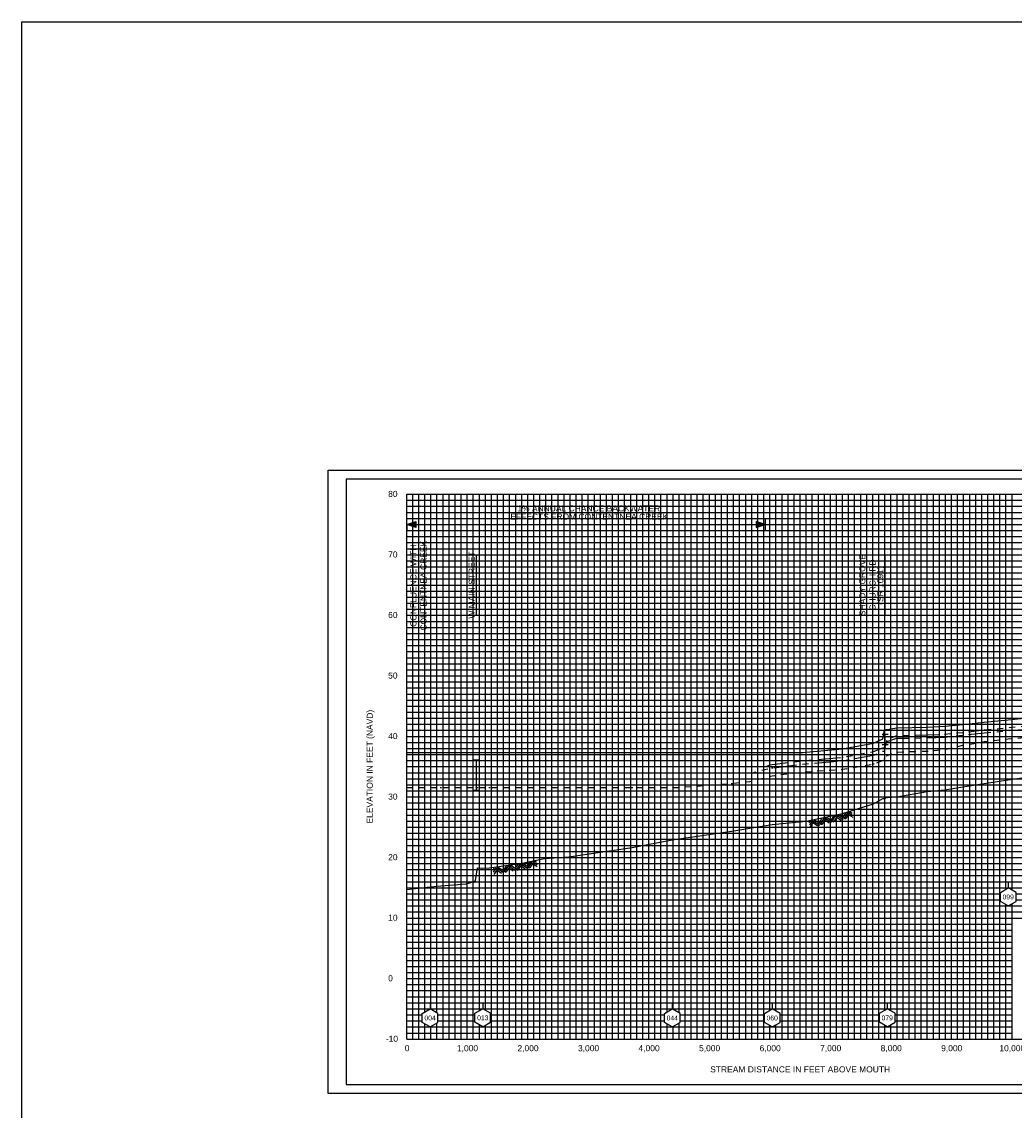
# Model space of a CAD drawing. Header units: inches. Extents: x -9.2 to 57.8, y 27.6 to 67.1.
# Tile 2 of 8: x -9.2 to 7.2, y 38.2 to 56.2. Entities that reach past the tile are written whole.
import ezdxf
from ezdxf.enums import TextEntityAlignment as Align

# ---------------------------------------------------------------- set-up
doc = ezdxf.new("R2010")
doc.units = ezdxf.units.IN
doc.header["$LTSCALE"] = 0.3
doc.header["$MEASUREMENT"] = 0
doc.set_wipeout_variables(frame=1)
for name, pattern in [('CENTER', [2, 1.25, -0.25, 0.25, -0.25]), ('DOT', [0.25, 0, -0.25]), ('HIDDEN', [0.375, 0.25, -0.125]), ('PHANTOM', [2.5, 1.25, -0.25, 0.25, -0.25, 0.25, -0.25])]:
    doc.linetypes.add(name, pattern=pattern)
doc.layers.get('0').update_dxf_attribs({"color": 3, "plot": 0})
for name, color, linetype in [('1', 5, 'Continuous'), ('2', 50, 'Continuous'), ('3', 9, 'DOT'), ('STREAM', 5, 'Continuous'), ('STRUCTURE', 30, 'Continuous'), ('TEXT', 255, 'Continuous'), ('WS10', 4, 'HIDDEN'), ('WS100', 5, 'PHANTOM'), ('WS50', 1, 'CENTER'), ('WS500', 1, 'Continuous'), ('XSEC', 7, 'Continuous'), ('XSECTEXTLINE', 7, 'Continuous')]:
    doc.layers.add(name, color=color, linetype=linetype)
doc.styles.add('ARIAL', font='ARIAL.TTF')
doc.styles.add('xs', font='ARIAL.TTF')

# ---------------------------------------------------------------- blocks, each defined once
blk = doc.blocks.new('rock')
at = {"layer": 'STREAM'}
for p, q in [((0.171, 0.001), (0.147, -0.023)), ((0.209, 0.001), (0.147, -0.061)), ((0.247, 0.001), (0.147, -0.099)), ((0.251, 0.001), (0.351, -0.099)), ((0.375, 0.001), (0.313, -0.061)), ((0.413, 0.001), (0.332, -0.08)), ((0.451, 0.001), (0.351, -0.099)), ((0.451, 0.001), (0.551, -0.099)), ((0.575, 0.001), (0.513, -0.061)), ((0.613, 0.001), (0.532, -0.08)), ((0.651, 0.001), (0.551, -0.099)), ((0.651, 0.001), (0.751, -0.099)), ((0.776, 0.001), (0.713, -0.061)), ((0.813, 0.001), (0.732, -0.08)), ((0.851, 0.001), (0.751, -0.099)), ((0.851, 0.001), (0.88, -0.028)), ((0.211, -0.034), (0.275, -0.099)), ((0.23, -0.016), (0.313, -0.099)), ((0.413, -0.036), (0.475, -0.099)), ((0.432, -0.018), (0.513, -0.099)), ((0.613, -0.036), (0.676, -0.099)), ((0.632, -0.018), (0.713, -0.099)), ((0.813, -0.036), (0.876, -0.099)), ((0.832, -0.018), (0.88, -0.066))]:
    blk.add_line(p, q, dxfattribs=at)
blk = doc.blocks.new('wipeout')
blk.add_wipeout([(0, 0.15), (-0.129917, 0.075), (-0.129917, -0.075), (0, -0.15), (0.129917, -0.075), (0.129917, 0.075)])
blk = doc.blocks.new('xsec')
blk.add_line((0, 0.35), (0, 0.25))
blk.add_blockref('wipeout', (0, 0.1))
for p, q in [((-0.13, 0.175), (0, 0.25)), ((0.13, 0.175), (0, 0.25)), ((0, 0.25), (0, 0.25)), ((-0.13, 0.025), (-0.13, 0.175)), ((0, -0.05), (-0.13, 0.025)), ((0, -0.05), (0.13, 0.025)), ((0.13, 0.025), (0.13, 0.175))]:
    blk.add_line(p, q)

msp = doc.modelspace()

# ---------------------------------------------------------------- linework, layer by layer
at = {"layer": '1'}
for p, q in [((-3.838, 48.627), (-3.838, 38.627)), ((11.662, 48.627), (-3.838, 48.627)), ((-3.838, 38.627), (-3.838, 38.627)), ((-3.838, 38.627), (11.662, 38.627)), ((-3.838, 38.627), (-3.838, 38.627))]:
    msp.add_line(p, q, dxfattribs=at)
at = {"layer": '2', "color": 50}
for p, q in [((-2.838, 39.377), (-2.838, 48.377)), ((-2.838, 48.377), (10.162, 48.377)), ((-1.838, 39.377), (-1.838, 48.377)), ((-0.838, 39.377), (-0.838, 48.377)), ((0.162, 39.377), (0.162, 48.377)), ((1.162, 39.377), (1.162, 48.377)), ((2.162, 39.377), (2.162, 48.377)), ((3.162, 39.377), (3.162, 48.377)), ((4.162, 39.377), (4.162, 48.377)), ((5.162, 39.377), (5.162, 48.377)), ((6.162, 39.377), (6.162, 48.377)), ((7.162, 39.377), (7.162, 48.377)), ((-2.838, 46.377), (10.162, 46.377)), ((-2.838, 45.377), (10.162, 45.377)), ((-2.838, 44.377), (10.162, 44.377)), ((-2.838, 43.377), (10.162, 43.377)), ((-2.838, 42.377), (10.162, 42.377)), ((-2.838, 41.377), (10.162, 41.377)), ((-2.838, 40.377), (7.162, 40.377)), ((-2.838, 39.377), (10.162, 39.377))]:
    msp.add_line(p, q, dxfattribs=at)
at = {"layer": '2', "color": 50, "linetype": 'Continuous'}
msp.add_line((-2.838, 47.377), (10.162, 47.377), dxfattribs=at)
at = {"layer": '3', "color": 8, "linetype": 'Continuous'}
for p, q in [((-2.738, 39.377), (-2.738, 48.377)), ((-2.638, 39.377), (-2.638, 48.377)), ((-2.538, 39.377), (-2.538, 48.377)), ((-2.438, 39.377), (-2.438, 48.377)), ((-2.338, 39.377), (-2.338, 48.377)), ((-2.238, 39.377), (-2.238, 48.377)), ((-2.138, 39.377), (-2.138, 48.377)), ((-2.038, 39.377), (-2.038, 48.377)), ((-1.938, 39.377), (-1.938, 48.377)), ((-1.738, 39.377), (-1.738, 48.377)), ((-1.638, 39.377), (-1.638, 48.377)), ((-1.538, 39.377), (-1.538, 48.377)), ((-1.438, 39.377), (-1.438, 48.377)), ((-1.338, 39.377), (-1.338, 48.377)), ((-1.238, 39.377), (-1.238, 48.377)), ((-1.138, 39.377), (-1.138, 48.377)), ((-1.038, 39.377), (-1.038, 48.377)), ((-0.938, 39.377), (-0.938, 48.377)), ((-0.738, 39.377), (-0.738, 48.377)), ((-0.638, 39.377), (-0.638, 48.377)), ((-0.538, 39.377), (-0.538, 48.377)), ((-0.438, 39.377), (-0.438, 48.377)), ((-0.338, 39.377), (-0.338, 48.377)), ((-0.238, 39.377), (-0.238, 48.377)), ((-0.138, 39.377), (-0.138, 48.377)), ((-0.038, 39.377), (-0.038, 48.377)), ((0.062, 39.377), (0.062, 48.377)), ((0.262, 39.377), (0.262, 48.377)), ((0.362, 39.377), (0.362, 48.377)), ((0.462, 39.377), (0.462, 48.377)), ((0.562, 39.377), (0.562, 48.377)), ((0.662, 39.377), (0.662, 48.377)), ((0.762, 39.377), (0.762, 48.377)), ((0.862, 39.377), (0.862, 48.377)), ((0.962, 39.377), (0.962, 48.377)), ((1.062, 39.377), (1.062, 48.377)), ((1.262, 39.377), (1.262, 48.377)), ((1.362, 39.377), (1.362, 48.377)), ((1.462, 39.377), (1.462, 48.377)), ((1.562, 39.377), (1.562, 48.377)), ((1.662, 39.377), (1.662, 48.377)), ((1.762, 39.377), (1.762, 48.377)), ((1.862, 39.377), (1.862, 48.377)), ((1.962, 39.377), (1.962, 48.377)), ((2.062, 39.377), (2.062, 48.377)), ((2.262, 39.377), (2.262, 48.377)), ((2.362, 39.377), (2.362, 48.377)), ((2.462, 39.377), (2.462, 48.377)), ((2.562, 39.377), (2.562, 48.377)), ((2.662, 39.377), (2.662, 48.377)), ((2.762, 39.377), (2.762, 48.377)), ((2.862, 39.377), (2.862, 48.377)), ((2.962, 39.377), (2.962, 48.377)), ((3.062, 39.377), (3.062, 48.377)), ((3.262, 39.377), (3.262, 48.377)), ((3.362, 39.377), (3.362, 48.377)), ((3.462, 39.377), (3.462, 48.377)), ((3.562, 39.377), (3.562, 48.377)), ((3.662, 39.377), (3.662, 48.377)), ((3.762, 39.377), (3.762, 48.377)), ((3.862, 39.377), (3.862, 48.377)), ((3.962, 39.377), (3.962, 48.377)), ((4.062, 39.377), (4.062, 48.377)), ((4.262, 39.377), (4.262, 48.377)), ((4.362, 39.377), (4.362, 48.377)), ((4.462, 39.377), (4.462, 48.377)), ((4.562, 39.377), (4.562, 48.377)), ((4.662, 39.377), (4.662, 48.377)), ((4.762, 39.377), (4.762, 48.377)), ((4.862, 39.377), (4.862, 48.377)), ((4.962, 39.377), (4.962, 48.377)), ((5.062, 39.377), (5.062, 48.377)), ((5.262, 39.377), (5.262, 48.377)), ((5.362, 39.377), (5.362, 48.377)), ((5.462, 39.377), (5.462, 48.377)), ((5.562, 39.377), (5.562, 48.377)), ((5.662, 39.377), (5.662, 48.377)), ((5.762, 39.377), (5.762, 48.377)), ((5.862, 39.377), (5.862, 48.377)), ((5.962, 39.377), (5.962, 48.377)), ((6.062, 39.377), (6.062, 48.377)), ((6.262, 39.377), (6.262, 48.377)), ((6.362, 39.377), (6.362, 48.377)), ((6.462, 39.377), (6.462, 48.377)), ((6.562, 39.377), (6.562, 48.377)), ((6.662, 39.377), (6.662, 48.377)), ((6.762, 39.377), (6.762, 48.377)), ((6.862, 39.377), (6.862, 48.377)), ((6.962, 39.377), (6.962, 48.377)), ((7.062, 39.377), (7.062, 48.377)), ((-2.838, 48.277), (10.162, 48.277)), ((-2.838, 48.177), (10.162, 48.177)), ((-2.838, 48.077), (10.162, 48.077)), ((-2.838, 47.977), (10.162, 47.977)), ((-2.838, 47.877), (10.162, 47.877)), ((-2.838, 47.777), (10.162, 47.777)), ((-2.838, 47.677), (10.162, 47.677)), ((-2.838, 47.577), (10.162, 47.577)), ((-2.838, 47.477), (10.162, 47.477)), ((-2.838, 47.277), (10.162, 47.277)), ((-2.838, 47.177), (10.162, 47.177)), ((-2.838, 47.077), (10.162, 47.077)), ((-2.838, 46.977), (10.162, 46.977)), ((-2.838, 46.877), (10.162, 46.877)), ((-2.838, 46.777), (10.162, 46.777)), ((-2.838, 46.677), (10.162, 46.677)), ((-2.838, 46.577), (10.162, 46.577)), ((-2.838, 46.477), (10.162, 46.477)), ((-2.838, 46.277), (10.162, 46.277)), ((-2.838, 46.177), (10.162, 46.177)), ((-2.838, 46.077), (10.162, 46.077)), ((-2.838, 45.977), (10.162, 45.977)), ((-2.838, 45.877), (10.162, 45.877)), ((-2.838, 45.777), (10.162, 45.777)), ((-2.838, 45.677), (10.162, 45.677)), ((-2.838, 45.577), (10.162, 45.577)), ((-2.838, 45.477), (10.162, 45.477)), ((-2.838, 45.277), (10.162, 45.277)), ((-2.838, 45.177), (10.162, 45.177)), ((-2.838, 45.077), (10.162, 45.077)), ((-2.838, 44.977), (10.162, 44.977)), ((-2.838, 44.877), (10.162, 44.877)), ((-2.838, 44.777), (10.162, 44.777)), ((-2.838, 44.677), (10.162, 44.677)), ((-2.838, 44.577), (10.162, 44.577)), ((-2.838, 44.477), (10.162, 44.477)), ((-2.838, 44.277), (10.162, 44.277)), ((-2.838, 44.177), (10.162, 44.177)), ((-2.838, 44.077), (10.162, 44.077)), ((-2.838, 43.977), (10.162, 43.977)), ((-2.838, 43.877), (10.162, 43.877)), ((-2.838, 43.777), (10.162, 43.777)), ((-2.838, 43.677), (10.162, 43.677)), ((-2.838, 43.577), (10.162, 43.577)), ((-2.838, 43.477), (10.162, 43.477)), ((-2.838, 43.277), (10.162, 43.277)), ((-2.838, 43.177), (10.162, 43.177)), ((-2.838, 43.077), (10.162, 43.077)), ((-2.838, 42.977), (10.162, 42.977)), ((-2.838, 42.877), (10.162, 42.877)), ((-2.838, 42.777), (10.162, 42.777)), ((-2.838, 42.677), (10.162, 42.677)), ((-2.838, 42.577), (10.162, 42.577)), ((-2.838, 42.477), (10.162, 42.477)), ((-2.838, 42.277), (10.162, 42.277)), ((-2.838, 42.177), (10.162, 42.177)), ((-2.838, 42.077), (10.162, 42.077)), ((-2.838, 41.977), (10.162, 41.977)), ((-2.838, 41.877), (10.162, 41.877)), ((-2.838, 41.777), (10.162, 41.777)), ((-2.838, 41.677), (10.162, 41.677)), ((-2.838, 41.577), (10.162, 41.577)), ((-2.838, 41.477), (10.162, 41.477)), ((-2.838, 41.277), (7.162, 41.277)), ((-2.838, 41.177), (7.162, 41.177)), ((-2.838, 41.077), (7.162, 41.077)), ((-2.838, 40.977), (7.162, 40.977)), ((-2.838, 40.877), (7.162, 40.877)), ((-2.838, 40.777), (7.162, 40.777)), ((-2.838, 40.677), (7.162, 40.677)), ((-2.838, 40.577), (7.162, 40.577)), ((-2.838, 40.477), (7.162, 40.477)), ((-2.838, 40.277), (7.162, 40.277)), ((-2.838, 40.177), (7.162, 40.177)), ((-2.838, 40.077), (7.162, 40.077)), ((-2.838, 39.977), (7.162, 39.977)), ((-2.838, 39.877), (7.162, 39.877)), ((-2.838, 39.777), (7.162, 39.777)), ((-2.838, 39.677), (7.162, 39.677)), ((-2.838, 39.577), (7.162, 39.577)), ((-2.838, 39.477), (7.162, 39.477))]:
    msp.add_line(p, q, dxfattribs=at)
at = {"layer": 'STREAM'}
msp.add_lwpolyline([(-2.838, 41.846), (-2.452, 41.894), (-2.273, 41.908), (-1.853, 41.939), (-1.726, 41.982), (-1.702, 41.994), (-1.67, 42.205), (-1.581, 42.198), (-1.47, 42.204), (-0.928, 42.284), (-0.562, 42.358), (-0.159, 42.389), (0.887, 42.539), (1.549, 42.669), (2.532, 42.81), (2.829, 42.863), (3.2, 42.92), (3.762, 42.978), (4.361, 43.103), (4.876, 43.264), (5.028, 43.35), (5.055, 43.35), (5.08, 43.367), (5.1, 43.367), (5.257, 43.377), (5.759, 43.465), (6.054, 43.495), (6.35, 43.546), (6.7, 43.599), (7.099, 43.66), (7.581, 43.733)], dxfattribs=at)
at = {"layer": 'STRUCTURE'}
for p, q in [((5.018, 44.416), (5.118, 44.416)), ((5.068, 44.243), (5.068, 44.416)), ((5.018, 44.243), (5.118, 44.243)), ((-1.736, 43.987), (-1.636, 43.987)), ((-1.686, 43.487), (-1.686, 43.987)), ((-1.736, 43.487), (-1.636, 43.487))]:
    msp.add_line(p, q, dxfattribs=at)
msp.add_lwpolyline([(-9.197, 56.181), (57.779, 56.181), (57.779, 32.019), (-9.197, 32.019)], close=True, dxfattribs=at)
at = {"layer": 'TEXT'}
for p, q in [((-2.843, 47.976), (-2.838, 47.776)), ((-2.838, 47.877), (3.035, 47.877)), ((3.086, 47.977), (3.086, 47.777))]:
    msp.add_line(p, q, dxfattribs=at)
for points in [[(-2.838, 47.877), (-2.688, 47.927), (-2.688, 47.827), (-2.838, 47.877)], [(3.086, 47.877), (2.936, 47.927), (2.936, 47.827), (3.086, 47.877)]]:
    msp.add_lwpolyline(points, dxfattribs=at)
at = {"layer": 'TEXT', "elevation": -10}
msp.add_lwpolyline([(-2.837, 46.377), (-2.837, 47.377), (-2.837, 47.377)], dxfattribs=at)
at = {"layer": 'TEXT'}
for points in [[(-2.688, 47.927), (-2.838, 47.877), (-2.688, 47.827)], [(2.936, 47.927), (3.086, 47.877), (2.936, 47.827)]]:
    msp.add_solid(points, dxfattribs=at)
at = {"layer": 'WS10', "flags": 128}
msp.add_lwpolyline([(-2.838, 43.534), (-2.452, 43.534), (-2.452, 43.534), (-2.273, 43.534), (-2.273, 43.534), (-1.853, 43.534), (-1.853, 43.534), (-1.726, 43.534), (-1.726, 43.534), (-1.702, 43.534), (-1.702, 43.534), (-1.67, 43.534), (-1.67, 43.534), (-1.581, 43.534), (-1.581, 43.534), (-1.47, 43.534), (-1.47, 43.534), (-0.928, 43.534), (-0.928, 43.534), (-0.562, 43.534), (-0.562, 43.534), (-0.159, 43.534), (-0.159, 43.534), (0.887, 43.534), (0.887, 43.534), (1.549, 43.534), (1.549, 43.534), (1.667, 43.534), (1.667, 43.534), (2.532, 43.6), (2.532, 43.6), (2.829, 43.632), (2.829, 43.632), (3.2, 43.728), (3.2, 43.728), (3.762, 43.794), (3.762, 43.794), (4.361, 43.834), (4.361, 43.834), (4.876, 43.922), (4.876, 43.922), (5.028, 43.982), (5.028, 43.982), (5.055, 44.004), (5.055, 44.004), (5.08, 44.04), (5.08, 44.04), (5.1, 44.063), (5.1, 44.063), (5.257, 44.118), (5.257, 44.118), (5.759, 44.134), (5.759, 44.134), (6.054, 44.16), (6.054, 44.16), (6.35, 44.232), (6.35, 44.232), (6.7, 44.291), (6.7, 44.291), (7.099, 44.335), (7.099, 44.335), (7.581, 44.374), (7.581, 44.374), (8.118, 44.468), (8.118, 44.468), (8.624, 44.541), (8.624, 44.541), (9.325, 44.606), (10.162, 44.692), (10.162, 44.692), (10.162, 44.692)], dxfattribs=at)
at = {"layer": 'WS100', "flags": 128}
msp.add_lwpolyline([(3.092, 43.877), (3.168, 43.905), (3.168, 43.905), (3.2, 43.912), (3.2, 43.912), (3.762, 43.981), (3.762, 43.981), (4.361, 44.031), (4.361, 44.031), (4.876, 44.125), (4.876, 44.125), (5.028, 44.187), (5.028, 44.187), (5.055, 44.187), (5.055, 44.187), (5.08, 44.243), (5.08, 44.243), (5.1, 44.324), (5.1, 44.324), (5.257, 44.392), (5.257, 44.392), (5.759, 44.401), (5.759, 44.401), (6.054, 44.414), (6.054, 44.414), (6.35, 44.444), (6.35, 44.444), (6.7, 44.483), (6.7, 44.483), (7.099, 44.522), (7.099, 44.522), (7.581, 44.565), (7.581, 44.565), (8.118, 44.629), (8.118, 44.629), (8.624, 44.707), (8.624, 44.707), (9.325, 44.777), (10.162, 44.856), (10.162, 44.856), (10.162, 44.856)], dxfattribs=at)
at = {"layer": 'WS100'}
msp.add_lwpolyline([(-2.838, 43.877), (3.092, 43.877)], dxfattribs=at)
at = {"layer": 'WS50', "flags": 128}
msp.add_lwpolyline([(-2.838, 43.775), (2.874, 43.775), (2.983, 43.807), (3.2, 43.857), (3.2, 43.857), (3.762, 43.926), (3.762, 43.926), (4.361, 43.974), (4.361, 43.974), (4.876, 44.066), (4.876, 44.066), (5.028, 44.132), (5.028, 44.132), (5.055, 44.132), (5.055, 44.132), (5.08, 44.243), (5.08, 44.243), (5.1, 44.293), (5.1, 44.293), (5.257, 44.345), (5.257, 44.345), (5.759, 44.353), (5.759, 44.353), (6.054, 44.365), (6.054, 44.365), (6.35, 44.396), (6.35, 44.396), (6.7, 44.433), (6.7, 44.433), (7.099, 44.472), (7.099, 44.472), (7.581, 44.512), (7.581, 44.512), (8.118, 44.58), (8.118, 44.58), (8.624, 44.657), (8.624, 44.657), (9.325, 44.725), (10.162, 44.804), (10.162, 44.804), (10.162, 44.804)], dxfattribs=at)
at = {"layer": 'WS500'}
msp.add_lwpolyline([(-2.838, 44.113), (-2.452, 44.113), (-2.452, 44.113), (-2.273, 44.113), (-2.273, 44.113), (-1.853, 44.113), (-1.853, 44.113), (-1.726, 44.113), (-1.726, 44.113), (-1.702, 44.113), (-1.702, 44.113), (-1.67, 44.113), (-1.67, 44.113), (-1.581, 44.113), (-1.581, 44.113), (-1.47, 44.113), (-1.47, 44.113), (-0.928, 44.113), (-0.928, 44.113), (-0.562, 44.113), (-0.562, 44.113), (-0.159, 44.113), (-0.159, 44.113), (0.887, 44.113), (0.887, 44.113), (1.549, 44.113), (1.549, 44.113), (2.532, 44.113), (2.532, 44.113), (2.829, 44.113), (2.829, 44.113), (3.2, 44.113), (3.2, 44.113), (3.71, 44.113), (3.71, 44.113), (3.762, 44.119), (3.762, 44.119), (4.361, 44.172), (4.361, 44.172), (4.876, 44.265), (4.876, 44.265), (5.028, 44.338), (5.028, 44.338), (5.055, 44.48), (5.055, 44.48), (5.08, 44.491), (5.08, 44.491), (5.1, 44.491), (5.1, 44.491), (5.257, 44.521), (5.257, 44.521), (5.759, 44.531), (5.759, 44.531), (6.054, 44.544), (6.054, 44.544), (6.35, 44.574), (6.35, 44.574), (6.7, 44.611), (6.7, 44.611), (7.099, 44.651), (7.099, 44.651), (7.581, 44.7)], dxfattribs=at)
at = {"layer": 'XSECTEXTLINE', "color": 0}
for points in [[(-1.686, 46.377), (-1.686, 47.377), (-1.686, 47.377)], [(5.068, 46.377), (5.068, 47.377), (5.068, 47.377)]]:
    msp.add_lwpolyline(points, dxfattribs=at)

# ---------------------------------------------------------------- block references
at = {"layer": 'STREAM'}
for p, rotation in [((3.657, 42.938), 13.18197801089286), ((-1.563, 42.167), 10.37419382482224)]:
    msp.add_blockref('rock', p, dxfattribs=dict(at, rotation=rotation))

# ---------------------------------------------------------------- texts
at = {"layer": 'TEXT', "style": 'ARIAL'}
for s, p in [(' 80', (-3.183, 48.332)), (' 70', (-3.183, 47.332)), (' 60', (-3.183, 46.332)), (' 50', (-3.183, 45.332)), (' 40', (-3.183, 44.332)), (' 30', (-3.183, 43.332)), (' 20', (-3.183, 42.332)), (' 10', (-3.183, 41.332)), (' 0', (-3.183, 40.332)), ('-10', (-3.183, 39.332))]:
    msp.add_text(s, height=0.1, dxfattribs=at).set_placement(p)
for s, p in [('1%%% ANNUAL CHANCE BACKWATER', (0.17, 48.093, 2)), ('EFFECTS FROM CONTENTNEA CREEK', (0.178, 47.957, 2)), ('0', (-2.832, 39.177)), ('1,000', (-1.834, 39.177)), ('2,000', (-0.834, 39.177)), ('3,000', (0.166, 39.177)), ('4,000', (1.166, 39.177)), ('5,000', (2.166, 39.177)), ('6,000', (3.166, 39.177)), ('7,000', (4.166, 39.177)), ('8,000', (5.166, 39.177)), ('9,000', (6.166, 39.177)), ('10,000', (7.166, 39.177)), ('STREAM DISTANCE IN FEET ABOVE MOUTH', (3.662, 38.827))]:
    msp.add_text(s, height=0.1, dxfattribs=at).set_placement(p, align=Align.CENTER)
for s, p in [('W MAIN STREET', (-1.714, 46.877)), ('SHADY GROVE', (4.738, 46.877)), ('CHURCH RD', (4.907, 46.877)), ('(SR 1091)', (5.036, 46.868)), ('ELEVATION IN FEET (NAVD)', (-3.398, 43.877))]:
    msp.add_text(s, height=0.1, rotation=90, dxfattribs=at).set_placement(p, align=Align.CENTER)
at = {"layer": 'TEXT', "insert": (-2.777, 46.866), "char_height": 0.1, "width": 2.1677, "attachment_point": 2, "rotation": 90, "style": 'ARIAL'}
msp.add_mtext('CONFLUENCE WITH\\P\\pi-0.4,l0.4;CONTENTNEA CREEK', dxfattribs=at)

# ---------------------------------------------------------------- next in the draw order: block references
at = {"layer": 'XSEC', "color": 3}
for p in [(7.099, 41.626), (-2.452, 39.627), (-1.581, 39.629), (1.549, 39.627), (3.2, 39.627), (5.1, 39.629)]:
    msp.add_blockref('xsec', p, dxfattribs=at)

# ---------------------------------------------------------------- next in the draw order: linework, layer by layer
at = {"color": 252}
msp.add_lwpolyline([(-4.138, 48.777), (11.962, 48.777), (11.962, 38.477), (-4.138, 38.477)], close=True, dxfattribs=at)

# ---------------------------------------------------------------- next in the draw order: texts
at = {"layer": 'TEXT', "style": 'xs'}
for s, p in [('099', (7.099, 41.725, 1)), ('004', (-2.452, 39.726, 1)), ('013', (-1.581, 39.728, 1)), ('044', (1.549, 39.725, 1)), ('060', (3.2, 39.725, 1)), ('079', (5.1, 39.727, 1))]:
    msp.add_text(s, height=0.08, dxfattribs=at).set_placement(p, align=Align.MIDDLE_CENTER)

doc.saveas('drawing.dxf')
